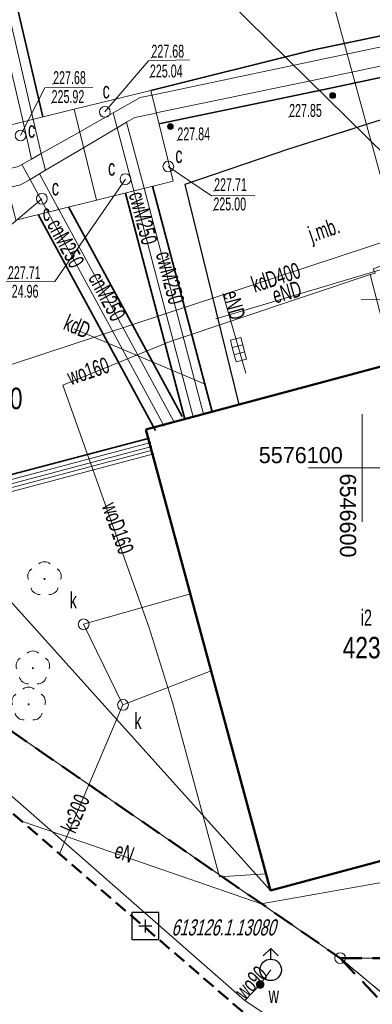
# Model space of a CAD drawing. Header units: metres. Extents: x 6546460 to 6547055, y 5576048 to 5576258.
# Tile 4 of 19: x 6546584 to 6546600, y 5576075 to 5576121. Entities that reach past the tile are written whole.
import ezdxf
from ezdxf.enums import TextEntityAlignment as Align

# ---------------------------------------------------------------- set-up
doc = ezdxf.new("R2010")
doc.units = ezdxf.units.M
doc.header["$MEASUREMENT"] = 0
for name, pattern in [('1.5_0.5', [2, 1.5, -0.5]), ('2', [0.9, 0.6, -0.3]), ('219-500', [0]), ('BKO', [1.5, 1, -0.5]), ('egug-500', [1, 0.5, -0.5])]:
    doc.linetypes.add(name, pattern=pattern)
doc.layers.get('0').update_dxf_attribs({"linetype": 'CONTINUOUS', "lineweight": 5})
for name, color, linetype in [('121-Punkt osnowy szczegółowej', 7, 'CONTINUOUS'), ('121-Punkt osnowy szczegółowej-Atr103', 7, 'CONTINUOUS'), ('202-punkt graniczny', 7, 'CONTINUOUS'), ('211-numer działki ewidencyjnej', 7, 'CONTINUOUS'), ('218-kontur użytku gruntowego', 7, 'CONTINUOUS'), ('219-działka ewidencyjna', 7, 'CONTINUOUS'), ('312-budynek ewidencyjny', 7, 'CONTINUOUS'), ('312-oznaczenie budynku ewidencyjnego', 7, 'CONTINUOUS'), ('312-oznaczenie budynku ewidencyjnego-Atr117', 7, 'CONTINUOUS'), ('drzewo liściaste', 7, 'CONTINUOUS'), ('hydrant', 7, 'CONTINUOUS'), ('jezdnia', 7, 'CONTINUOUS'), ('jezdnia-Atr17', 7, 'CONTINUOUS'), ('komora podziemna', 7, 'CONTINUOUS'), ('kratka ściekowa', 7, 'CONTINUOUS'), ('krawężnik', 7, 'CONTINUOUS'), ('obudowa ochronna przewodu', 7, 'CONTINUOUS'), ('przewód ciepłowniczy', 7, 'CONTINUOUS'), ('przewód ciepłowniczy-Atr1', 7, 'CONTINUOUS'), ('przewód elektroenergetyczny podziemny', 7, 'CONTINUOUS'), ('przewód elektroenergetyczny podziemny-Atr1', 7, 'CONTINUOUS'), ('przewód kanalizacyjny', 7, 'CONTINUOUS'), ('przewód kanalizacyjny-Atr1', 7, 'CONTINUOUS'), ('przewód wodociągowy', 7, 'CONTINUOUS'), ('przewód wodociągowy-Atr1', 7, 'CONTINUOUS'), ('właz do komory lub kanału - okrągły', 7, 'CONTINUOUS'), ('właz do komory lub kanału - okrągły-Atr17', 7, 'CONTINUOUS'), ('Zakres', 7, 'CONTINUOUS'), ('zasuwa lub zawór', 7, 'CONTINUOUS'), ('zasuwa lub zawór-Atr17', 7, 'CONTINUOUS')]:
    doc.layers.add(name, color=color, linetype=linetype)
for name, color, linetype, lineweight in [('LINIE_ZABUDOWY', 8, 'CONTINUOUS', 18), ('mpzp', 4, 'BKO', 50), ('wysok', 244, 'CONTINUOUS', 18)]:
    doc.layers.add(name, color=color, linetype=linetype, lineweight=lineweight)
doc.styles.get("Standard").update_dxf_attribs({"font": 'Working1250', "width": 0.75})

# ---------------------------------------------------------------- blocks, each defined once
blk = doc.blocks.new('202')
at = {"color": 0, "linetype": 'Continuous', "lineweight": 0}
blk.add_circle((0, 0), 0.25, dxfattribs=at)
blk = doc.blocks.new('US22')
at = {"color": 0, "linetype": 'Continuous', "lineweight": 13}
blk.add_circle((0, 0), 0.25, dxfattribs=at)
blk = doc.blocks.new('US05')
at = {"color": 0, "linetype": 'Continuous', "lineweight": 13}
for p, q in [((-0.525, -0.25), (-0.525, 0.25)), ((-0.525, 0.25), (-0.175, 0.25)), ((-0.175, -0.25), (-0.175, 0.25)), ((-0.175, 0.25), (0.175, 0.25)), ((0.175, -0.25), (0.175, 0.25)), ((0.175, 0.25), (0.525, 0.25)), ((0.525, -0.25), (0.525, 0.25)), ((-0.525, -0.25), (-0.175, -0.25)), ((-0.175, -0.25), (0.175, -0.25)), ((0.175, -0.25), (0.525, -0.25))]:
    blk.add_line(p, q, dxfattribs=at)
blk = doc.blocks.new('SUWH')
at = {"color": 0, "linetype": 'Continuous'}
for p in [(-0.354, 0.646), (0, 0.5), (0.354, 0.646)]:
    blk.add_line(p, (0, 1), dxfattribs=at)
blk.add_circle((0, 0), 0.5, dxfattribs=at)
blk = doc.blocks.new('US25')
at = {"linetype": 'Continuous', "lineweight": 0}
h = blk.add_hatch(color=0, dxfattribs=at)
edge = h.paths.add_edge_path()
edge.add_arc((0, 0), 0.2, 0, 360)
blk = doc.blocks.new('OP021')
at = {"linetype": 'Continuous', "lineweight": 13}
h = blk.add_hatch(color=0, dxfattribs=at)
edge = h.paths.add_edge_path()
edge.add_arc((0, 0), 0.05, 0, 360)
at = {"color": 0, "linetype": 'Continuous', "lineweight": 13}
for centre, start, end in [((-0.38, 0.124), 121.308, 202.548), ((0, 0.4), 49.272, 130.728), ((0.38, 0.124), 337.452, 58.692), ((-0.235, -0.324), 193.221, 274.871), ((0.235, -0.324), 265.129, 346.779)]:
    blk.add_arc(centre, 0.4, start, end, dxfattribs=at)
blk = doc.blocks.new('OSSP')
at = {"color": 0}
for p, q in [((-0.626, 0.625), (-0.626, -0.625)), ((-0.626, 0.625), (-0.626, -0.625)), ((0.624, 0.625), (-0.626, 0.625)), ((0.624, 0.625), (-0.626, 0.625)), ((0.624, -0.625), (0.624, 0.625)), ((0.624, -0.625), (0.624, 0.625)), ((0.3, 0), (-0.3, 0)), ((0.3, 0), (-0.3, 0)), ((0, -0.3), (0, 0.3)), ((0, -0.3), (0, 0.3)), ((-0.626, -0.625), (0.624, -0.625)), ((-0.626, -0.625), (0.624, -0.625))]:
    blk.add_line(p, q, dxfattribs=at)
blk = doc.blocks.new('pikieta')
at = {"color": 0}
blk.add_point((0, 0), dxfattribs=at)
blk = doc.blocks.new('OTRS')
at = {"linetype": 'Continuous', "lineweight": 13}
blk.add_hatch(color=0, dxfattribs=at).paths.add_polyline_path([(0, -0.091, 1), (0, 0.091, 1)])
at = {"color": 0, "linetype": 'Continuous', "lineweight": 13}
blk.add_circle((0, 0), 0.0906, dxfattribs=at)

msp = doc.modelspace()

# ---------------------------------------------------------------- linework, layer by layer
at = {"color": 0}
for p, q in [((6546600, 5576097.5), (6546600, 5576102.5)), ((6546597.5, 5576100), (6546602.5, 5576100))]:
    msp.add_line(p, q, dxfattribs=at)
at = {"layer": '218-kontur użytku gruntowego', "color": 3, "linetype": 'egug-500', "lineweight": 18, "flags": 128}
for points in [[(6546561.35, 5576103.17), (6546598.97, 5576077.21)], [(6546598.97, 5576077.21), (6546561.35, 5576103.17)], [(6546598.97, 5576077.21), (6546608.18, 5576077.17)], [(6546608.18, 5576077.17), (6546598.97, 5576077.21)], [(6546598.97, 5576077.21), (6546617.83, 5576061.48)], [(6546617.83, 5576061.48), (6546598.97, 5576077.21)]]:
    msp.add_lwpolyline(points, dxfattribs=at)
at = {"layer": '219-działka ewidencyjna', "color": 7, "linetype": '219-500', "lineweight": 18, "flags": 128}
for points in [[(6546561.35, 5576103.17), (6546598.97, 5576077.21)], [(6546598.97, 5576077.21), (6546617.83, 5576061.48)], [(6546598.97, 5576077.21), (6546608.18, 5576077.17)]]:
    msp.add_lwpolyline(points, dxfattribs=at)
at = {"layer": '312-budynek ewidencyjny', "color": 7, "linetype": 'Continuous', "lineweight": 50, "flags": 128}
for points in [[(6546589.94, 5576101.79), (6546604.45, 5576105.68)], [(6546595.73, 5576080.35), (6546589.94, 5576101.79)], [(6546610.19, 5576084.22), (6546595.73, 5576080.35)]]:
    msp.add_lwpolyline(points, dxfattribs=at)
at = {"layer": 'jezdnia', "color": 7, "linetype": '1.5_0.5', "lineweight": 18}
msp.add_lwpolyline([(6546604.25, 5576117.25), (6546596.57, 5576114.82), (6546591.75, 5576113.18), (6546594.26, 5576102.95), (6546601.73, 5576104.95)], dxfattribs=at)
at = {"layer": 'komora podziemna', "color": 7, "linetype": 'Continuous', "lineweight": 18, "flags": 128}
msp.add_lwpolyline([(6546586.6, 5576116.68), (6546590.16, 5576117.55), (6546591.2, 5576113.34), (6546587.64, 5576112.46)], dxfattribs=at)
msp.add_lwpolyline([(6546582.84, 5576115.75), (6546586.6, 5576116.68), (6546587.64, 5576112.46), (6546583.88, 5576111.53)], close=True, dxfattribs=at)
at = {"layer": 'krawężnik', "color": 7, "linetype": 'Continuous', "lineweight": 25}
msp.add_lwpolyline([(6546608.18, 5576121.78), (6546608.02, 5576120.54), (6546607.72, 5576119.86), (6546607.31, 5576119.06), (6546606.81, 5576118.47), (6546606.61, 5576118.26), (6546606.03, 5576117.83), (6546604.25, 5576117.25), (6546596.57, 5576114.82), (6546591.75, 5576113.18), (6546594.26, 5576102.95)], dxfattribs=at)
at = {"layer": 'LINIE_ZABUDOWY', "linetype": 'Continuous', "lineweight": 35, "flags": 128}
msp.add_lwpolyline([(6546558.667, 5576121.574), (6546595.73, 5576080.35), (6546610.19, 5576084.22), (6546611.759, 5576084.64), (6546621.003, 5576093.316), (6546618.78, 5576097.126), (6546581.632, 5576133.639), (6546572.954, 5576131.946), (6546558.667, 5576121.574)], dxfattribs=at)
at = {"layer": 'mpzp', "linetype": 'BKO', "lineweight": 50}
for points in [[(6546598.97, 5576077.21), (6546608.18, 5576077.17), (6546615.76, 5576080.19), (6546628.21, 5576091.73), (6546621.86, 5576106.04), (6546617.29, 5576111.6), (6546599.01, 5576129.36), (6546596.46, 5576127.52), (6546587.6, 5576136.1), (6546587.348, 5576136.346)], [(6546548.931, 5576116.876), (6546561.35, 5576103.17), (6546598.97, 5576077.21), (6546615.766, 5576059.476)]]:
    msp.add_lwpolyline(points, dxfattribs=at)
at = {"layer": 'obudowa ochronna przewodu', "color": 7, "linetype": 'Continuous', "lineweight": 35, "flags": 128}
for points in [[(6546585.14, 5576116.32), (6546583.28, 5576124.31), (6546594.6, 5576126.91), (6546613.04, 5576131.11), (6546611.48, 5576136.96)], [(6546590.16, 5576117.55), (6546597.75, 5576119.45), (6546608.87, 5576121.79), (6546612.27, 5576114.55), (6546619.92, 5576098.78), (6546626.89, 5576084.35)], [(6546590.11, 5576101.39), (6546579.14, 5576098.5), (6546576.95, 5576097.92), (6546576.55, 5576099.36), (6546573.01, 5576111.85), (6546570.71, 5576120.55)], [(6546590.54, 5576116), (6546598.15, 5576117.59), (6546607.79, 5576119.63), (6546610.55, 5576113.73), (6546618.2, 5576097.96), (6546625.18, 5576083.52)], [(6546590.24, 5576113.1), (6546593.01, 5576102.61)], [(6546588.98, 5576112.79), (6546588.98, 5576112.78), (6546591.75, 5576102.27)], [(6546591.62, 5576102.4), (6546586.33, 5576112.14)], [(6546590.38, 5576101.74), (6546585, 5576111.64), (6546584.92, 5576111.79)]]:
    msp.add_lwpolyline(points, dxfattribs=at)
at = {"layer": 'przewód ciepłowniczy', "color": 212, "linetype": 'Continuous', "lineweight": 18, "flags": 128}
for points in [[(6546584.7, 5576116.21), (6546582.74, 5576124.64), (6546594.5, 5576127.35), (6546612.49, 5576131.44), (6546611.05, 5576136.84)], [(6546584.22, 5576116.09), (6546582.14, 5576125.02), (6546594.38, 5576127.83), (6546611.87, 5576131.82), (6546610.56, 5576136.71)], [(6546590.21, 5576117.33), (6546590.23, 5576117.34), (6546597.86, 5576118.94), (6546608.57, 5576121.2), (6546611.79, 5576114.32), (6546619.44, 5576098.56), (6546626.42, 5576084.12)], [(6546590.3, 5576100.66), (6546579.37, 5576097.76), (6546576.46, 5576096.99), (6546575.79, 5576099.3), (6546572.26, 5576111.63), (6546569.98, 5576120.45), (6546569.97, 5576120.51)], [(6546590.25, 5576100.83), (6546579.32, 5576097.93), (6546576.58, 5576097.21), (6546575.96, 5576099.35), (6546572.43, 5576111.67), (6546570.15, 5576120.5), (6546570.14, 5576120.52)], [(6546590.21, 5576101), (6546579.28, 5576098.1), (6546576.7, 5576097.42), (6546576.13, 5576099.4), (6546572.6, 5576111.72), (6546570.32, 5576120.53)], [(6546590.16, 5576101.19), (6546579.23, 5576098.29), (6546576.83, 5576097.66), (6546576.32, 5576099.45), (6546572.79, 5576111.77), (6546570.52, 5576120.54)], [(6546590.42, 5576116.51), (6546598.04, 5576118.1), (6546608.09, 5576120.22), (6546611.03, 5576113.96), (6546618.68, 5576098.18), (6546625.65, 5576083.75)], [(6546586.86, 5576115.63), (6546588.41, 5576116.51), (6546589.67, 5576117.22), (6546590.21, 5576117.33)], [(6546587.04, 5576114.89), (6546588.6, 5576115.81), (6546589.04, 5576116.08), (6546589.42, 5576116.3), (6546590.41, 5576116.5), (6546590.42, 5576116.51)], [(6546588.41, 5576116.51), (6546588.6, 5576115.81), (6546589.37, 5576112.89)], [(6546584.62, 5576114.36), (6546584.22, 5576116.09)], [(6546585.26, 5576113.84), (6546585.07, 5576114.62), (6546584.7, 5576116.21)], [(6546589.04, 5576116.08), (6546589.85, 5576113.01)], [(6546583.31, 5576113.85), (6546583.32, 5576113.86), (6546583.97, 5576114), (6546584.17, 5576114.11), (6546584.62, 5576114.36), (6546585.07, 5576114.62), (6546586.86, 5576115.63)], [(6546583.51, 5576113.03), (6546584.1, 5576113.16), (6546584.55, 5576113.42), (6546584.98, 5576113.67), (6546585.26, 5576113.84), (6546587.04, 5576114.89)], [(6546585.37, 5576111.9), (6546584.55, 5576113.42), (6546584.17, 5576114.11)], [(6546585.88, 5576112.02), (6546585.84, 5576112.09), (6546584.98, 5576113.67)], [(6546589.37, 5576112.89), (6546592.14, 5576102.38)], [(6546589.85, 5576113.01), (6546592.62, 5576102.5)], [(6546590.78, 5576101.95), (6546585.4, 5576111.85), (6546585.37, 5576111.9)], [(6546591.22, 5576102.19), (6546585.88, 5576112.02)]]:
    msp.add_lwpolyline(points, dxfattribs=at)
at = {"layer": 'przewód elektroenergetyczny podziemny', "color": 1, "linetype": 'Continuous', "lineweight": 18}
for points in [[(6546594.425, 5576136.662), (6546596.99, 5576127.7), (6546602.44, 5576107.76), (6546602.91, 5576107.22), (6546603.8, 5576107.1), (6546605.28, 5576106.79), (6546604.82, 5576104.32)], [(6546584.153, 5576083.574), (6546586.5, 5576082.77), (6546595.29, 5576079.73), (6546616.38, 5576083.47), (6546611.21, 5576103.35), (6546605.47, 5576101.85)]]:
    msp.add_lwpolyline(points, dxfattribs=at)
at = {"layer": 'przewód elektroenergetyczny podziemny', "color": 1, "linetype": 'Continuous', "lineweight": 18, "flags": 128}
for points in [[(6546593.18, 5576106.94), (6546605.51, 5576110.61)], [(6546593.51, 5576108.12), (6546594.58, 5576104.41)], [(6546602.57, 5576107.6), (6546601.45, 5576107.84), (6546599.94, 5576107.82)]]:
    msp.add_lwpolyline(points, dxfattribs=at)
at = {"layer": 'przewód kanalizacyjny', "color": 34, "linetype": 'Continuous', "lineweight": 18}
for points in [[(6546627.956, 5576119.167), (6546624.61, 5576118.28), (6546624.23, 5576118.17), (6546623.85, 5576118.05), (6546578.21, 5576103.01), (6546577.83, 5576102.88), (6546577.55, 5576102.6), (6546570.365, 5576095.458)], [(6546585.91, 5576082.06), (6546588.87, 5576088.98)]]:
    msp.add_lwpolyline(points, dxfattribs=at)
at = {"layer": 'przewód kanalizacyjny', "color": 34, "linetype": 'Continuous', "lineweight": 18, "flags": 128}
for points in [[(6546586.6, 5576106.47), (6546592.72, 5576103.88)], [(6546587.04, 5576092.73), (6546592.01, 5576094.14)], [(6546588.87, 5576088.98), (6546587.04, 5576092.73)], [(6546588.87, 5576088.98), (6546592.97, 5576090.57)]]:
    msp.add_lwpolyline(points, dxfattribs=at)
at = {"layer": 'przewód wodociągowy', "color": 5, "linetype": 'Continuous', "lineweight": 18}
msp.add_lwpolyline([(6546548.817, 5576117.842), (6546552.86, 5576112.86), (6546569, 5576097.6), (6546594.54, 5576075.24), (6546597.95, 5576072.96), (6546598.06, 5576071.96), (6546597.978, 5576071.659)], dxfattribs=at)
at = {"layer": 'przewód wodociągowy', "color": 5, "linetype": 'Continuous', "lineweight": 18, "flags": 128}
for points in [[(6546606.62, 5576112.62), (6546607.01, 5576111.53), (6546600.51, 5576109.26), (6546600.6, 5576109.06), (6546600.37, 5576108.99)], [(6546600.37, 5576108.99), (6546591.07, 5576105.88), (6546586.08, 5576103.85)], [(6546600.37, 5576108.99), (6546601.43, 5576104.87)], [(6546595.52, 5576081.13), (6546593.36, 5576080.98), (6546591.17, 5576089.09), (6546590.09, 5576092.56), (6546586.08, 5576103.85)], [(6546594.54, 5576075.24), (6546595.25, 5576075.98), (6546595.74, 5576076.66)]]:
    msp.add_lwpolyline(points, dxfattribs=at)
at = {"layer": 'wysok', "linetype": 'Continuous', "lineweight": 18}
for p, q in [((6546590.053, 5576118.927, -0.019), (6546591.966, 5576118.976)), ((6546590.053, 5576118.927), (6546588.03, 5576116.557, 227.678)), ((6546585.238, 5576117.683), (6546584.107, 5576115.46, 227.679)), ((6546585.238, 5576117.683), (6546587.466, 5576117.71)), ((6546592.985, 5576112.661), (6546590.977, 5576114.019, 227.707)), ((6546585.696, 5576108.67), (6546588.983, 5576113.431, 227.709)), ((6546592.985, 5576112.661, -0.008), (6546595.003, 5576112.672)), ((6546582.582, 5576110.399), (6546585.101, 5576112.518, 227.764)), ((6546583.39, 5576108.661), (6546585.696, 5576108.67))]:
    msp.add_line(p, q, dxfattribs=at)
at = {"layer": 'Zakres', "color": 40, "linetype": '2', "lineweight": 50, "flags": 128}
msp.add_lwpolyline([(6546911.95, 5576210.76), (6546911.79, 5576210.74), (6546877.41, 5576209.15), (6546876.1, 5576209.01), (6546874.37, 5576208.54), (6546874.1, 5576208.44), (6546817.07, 5576185.89), (6546815.71, 5576185.23), (6546814.24, 5576184.2), (6546812.97, 5576182.93), (6546811.94, 5576181.46), (6546811.51, 5576180.65), (6546808.53, 5576174.25), (6546808.38, 5576174.18), (6546736.77, 5576152.25), (6546736.26, 5576152.08), (6546735.57, 5576151.8), (6546634.83, 5576106.65), (6546620.86, 5576132.09), (6546620.75, 5576132.28), (6546619.72, 5576133.75), (6546618.45, 5576135.02), (6546616.98, 5576136.05), (6546615.35, 5576136.81), (6546613.62, 5576137.28), (6546611.83, 5576137.43), (6546611.37, 5576137.42), (6546565.96, 5576135.39), (6546564.64, 5576135.24), (6546562.9, 5576134.78), (6546561.28, 5576134.02), (6546559.76, 5576132.95), (6546552.37, 5576126.67), (6546551.14, 5576125.44), (6546550.11, 5576123.97), (6546549.35, 5576122.34), (6546548.89, 5576120.61), (6546548.73, 5576118.82), (6546548.89, 5576117.03), (6546549.35, 5576115.3), (6546550.11, 5576113.67), (6546551.14, 5576112.2), (6546552.31, 5576111.02), (6546609.23, 5576061.96), (6546609.33, 5576061.87), (6546610.8, 5576060.84), (6546612.43, 5576060.09), (6546614.16, 5576059.62), (6546615.95, 5576059.46), (6546617.74, 5576059.62), (6546619.47, 5576060.09), (6546621.1, 5576060.84), (6546621.53, 5576061.11), (6546667.52, 5576090.76), (6546667.93, 5576090.95), (6546793.15, 5576125.15), (6546793.32, 5576125.2), (6546793.42, 5576125.22), (6546848.17, 5576141.79), (6546848.71, 5576141.97), (6546849.33, 5576142.21), (6546992.38, 5576205.01), (6546993.39, 5576205.52), (6546994.87, 5576206.55), (6546996.14, 5576207.82), (6546997.16, 5576209.29), (6546997.92, 5576210.92), (6546998.39, 5576212.65), (6546998.54, 5576214.44), (6546998.39, 5576216.23), (6546998.13, 5576217.33), (6546993.61, 5576232.86), (6546993.4, 5576233.5), (6546992.64, 5576235.12), (6546991.61, 5576236.59), (6546990.34, 5576237.86), (6546988.87, 5576238.89), (6546987.24, 5576239.65), (6546985.51, 5576240.12), (6546983.72, 5576240.27), (6546981.93, 5576240.12), (6546980.2, 5576239.65), (6546979.69, 5576239.45), (6546912.28, 5576210.85)], close=True, dxfattribs=at)
at = {"layer": 'Zakres', "color": 7, "linetype": '2', "lineweight": 25, "flags": 128}
msp.add_lwpolyline([(6546911.95, 5576210.76), (6546911.79, 5576210.74), (6546877.41, 5576209.15), (6546876.1, 5576209.01), (6546874.37, 5576208.54), (6546874.1, 5576208.44), (6546817.07, 5576185.89), (6546815.71, 5576185.23), (6546814.24, 5576184.2), (6546812.97, 5576182.93), (6546811.94, 5576181.46), (6546811.51, 5576180.65), (6546808.53, 5576174.25), (6546808.38, 5576174.18), (6546736.77, 5576152.25), (6546736.26, 5576152.08), (6546735.57, 5576151.8), (6546634.83, 5576106.65), (6546620.86, 5576132.09), (6546620.75, 5576132.28), (6546619.72, 5576133.75), (6546618.45, 5576135.02), (6546616.98, 5576136.05), (6546615.35, 5576136.81), (6546613.62, 5576137.28), (6546611.83, 5576137.43), (6546611.37, 5576137.42), (6546565.96, 5576135.39), (6546564.64, 5576135.24), (6546562.9, 5576134.78), (6546561.28, 5576134.02), (6546559.76, 5576132.95), (6546552.37, 5576126.67), (6546551.14, 5576125.44), (6546550.11, 5576123.97), (6546549.35, 5576122.34), (6546548.89, 5576120.61), (6546548.73, 5576118.82), (6546548.89, 5576117.03), (6546549.35, 5576115.3), (6546550.11, 5576113.67), (6546551.14, 5576112.2), (6546552.31, 5576111.02), (6546609.23, 5576061.96), (6546609.33, 5576061.87), (6546610.8, 5576060.84), (6546612.43, 5576060.09), (6546614.16, 5576059.62), (6546615.95, 5576059.46), (6546617.74, 5576059.62), (6546619.47, 5576060.09), (6546621.1, 5576060.84), (6546621.53, 5576061.11), (6546667.52, 5576090.76), (6546667.93, 5576090.95), (6546793.15, 5576125.15), (6546793.32, 5576125.2), (6546793.42, 5576125.22), (6546848.17, 5576141.79), (6546848.71, 5576141.97), (6546849.33, 5576142.21), (6546992.38, 5576205.01), (6546993.39, 5576205.52), (6546994.87, 5576206.55), (6546996.14, 5576207.82), (6546997.16, 5576209.29), (6546997.92, 5576210.92), (6546998.39, 5576212.65), (6546998.54, 5576214.44), (6546998.39, 5576216.23), (6546998.13, 5576217.33), (6546993.61, 5576232.86), (6546993.4, 5576233.5), (6546992.64, 5576235.12), (6546991.61, 5576236.59), (6546990.34, 5576237.86), (6546988.87, 5576238.89), (6546987.24, 5576239.65), (6546985.51, 5576240.12), (6546983.72, 5576240.27), (6546981.93, 5576240.12), (6546980.2, 5576239.65), (6546979.69, 5576239.45), (6546912.28, 5576210.85)], close=True, dxfattribs=at)

# ---------------------------------------------------------------- block references
at = {"layer": '121-Punkt osnowy szczegółowej', "color": 7, "linetype": 'Continuous', "lineweight": 18}
msp.add_blockref('OSSP', (6546589.91, 5576078.7), dxfattribs=at)
msp.add_blockref('OSSP', (6546589.91, 5576078.7), dxfattribs=at)
at = {"layer": '202-punkt graniczny', "color": 7, "linetype": 'Continuous', "lineweight": 18}
msp.add_blockref('202', (6546598.97, 5576077.21), dxfattribs=at)
at = {"layer": 'drzewo liściaste', "color": 94, "linetype": 'Continuous', "lineweight": 18}
for p in [(6546585.22, 5576094.84), (6546584.68, 5576090.69), (6546584.48, 5576089.01)]:
    msp.add_blockref('OP021', p, dxfattribs=at)
at = {"layer": 'hydrant', "color": 5, "linetype": 'Continuous', "lineweight": 18}
msp.add_blockref('SUWH', (6546595.74, 5576076.66), dxfattribs=at)
at = {"layer": 'kratka ściekowa', "color": 34, "linetype": 'Continuous', "lineweight": 18, "rotation": 284.475}
msp.add_blockref('US05', (6546594.24, 5576105.5), dxfattribs=at)
at = {"layer": 'wysok', "color": 244, "linetype": 'Continuous'}
ref = msp.add_blockref('pikieta', (6546590.192, 5576119.08, 227.68), dxfattribs=dict(at, xscale=1.5, yscale=1.5, zscale=1.5))
ref.add_attrib('H', '227.68', (6546590.192, 5576119.08, 227.68), dxfattribs={"layer": '0', "height": 0.6, "width": 0.62})
ref = msp.add_blockref('pikieta', (6546590.122, 5576118.158, 227.68), dxfattribs=dict(at, xscale=1.5, yscale=1.5, zscale=1.5))
ref.add_attrib('H', '225.04', (6546590.122, 5576118.158, 227.68), dxfattribs={"layer": '0', "height": 0.6, "width": 0.62})
ref = msp.add_blockref('pikieta', (6546585.621, 5576117.85, 227.68), dxfattribs=dict(at, xscale=1.5, yscale=1.5, zscale=1.5))
ref.add_attrib('H', '227.68', (6546585.621, 5576117.85, 227.68), dxfattribs={"layer": '0', "height": 0.6, "width": 0.62})
ref = msp.add_blockref('pikieta', (6546585.55, 5576116.968, 227.68), dxfattribs=dict(at, xscale=1.5, yscale=1.5, zscale=1.5))
ref.add_attrib('H', '225.92', (6546585.55, 5576116.968, 227.68), dxfattribs={"layer": '0', "height": 0.6, "width": 0.62})
at = {"layer": 'wysok', "linetype": 'Continuous', "xscale": 1.5, "yscale": 1.5, "zscale": 1.5}
for p in [(6546598.62, 5576117.314, 227.85), (6546591.073, 5576115.875, 227.84)]:
    msp.add_blockref('OTRS', p, dxfattribs=at)
at = {"layer": 'wysok', "color": 244, "linetype": 'Continuous'}
ref = msp.add_blockref('pikieta', (6546596.596, 5576116.324, 227.85), dxfattribs=dict(at, xscale=1.5, yscale=1.5, zscale=1.5))
ref.add_attrib('H', '227.85', (6546596.596, 5576116.324, 227.85), dxfattribs={"layer": '0', "height": 0.6, "width": 0.62})
ref = msp.add_blockref('pikieta', (6546591.399, 5576115.233, 227.84), dxfattribs=dict(at, xscale=1.5, yscale=1.5, zscale=1.5))
ref.add_attrib('H', '227.84', (6546591.399, 5576115.233, 227.84), dxfattribs={"layer": '0', "height": 0.6, "width": 0.62})
ref = msp.add_blockref('pikieta', (6546593.107, 5576112.872, 227.71), dxfattribs=dict(at, xscale=1.5, yscale=1.5, zscale=1.5))
ref.add_attrib('H', '227.71', (6546593.107, 5576112.872, 227.71), dxfattribs={"layer": '0', "height": 0.6, "width": 0.62})
ref = msp.add_blockref('pikieta', (6546593.074, 5576111.974, 227.68), dxfattribs=dict(at, xscale=1.5, yscale=1.5, zscale=1.5))
ref.add_attrib('H', '225.00', (6546593.074, 5576111.974, 227.68), dxfattribs={"layer": '0', "height": 0.6, "width": 0.62})
ref = msp.add_blockref('pikieta', (6546583.52, 5576108.782, 227.71), dxfattribs=dict(at, xscale=1.5, yscale=1.5, zscale=1.5))
ref.add_attrib('H', '227.71', (6546583.52, 5576108.782, 227.71), dxfattribs={"layer": '0', "height": 0.6, "width": 0.62})
ref = msp.add_blockref('pikieta', (6546583.419, 5576107.915, 227.76), dxfattribs=dict(at, xscale=1.5, yscale=1.5, zscale=1.5))
ref.add_attrib('H', '224.96', (6546583.419, 5576107.915, 227.76), dxfattribs={"layer": '0', "height": 0.6, "width": 0.62})
at = {"layer": 'właz do komory lub kanału - okrągły', "color": 7, "linetype": 'Continuous', "lineweight": 18}
for p in [(6546588.03, 5576116.557, 227.678), (6546584.107, 5576115.46, 227.679), (6546590.977, 5576114.019, 227.707), (6546588.983, 5576113.431, 227.709), (6546585.101, 5576112.518, 227.764), (6546587.04, 5576092.73), (6546588.87, 5576088.98)]:
    msp.add_blockref('US22', p, dxfattribs=at)
at = {"layer": 'zasuwa lub zawór', "color": 5, "linetype": 'Continuous', "lineweight": 18, "rotation": 51.582}
msp.add_blockref('US25', (6546595.25, 5576075.98), dxfattribs=at)

# ---------------------------------------------------------------- texts
at = {"color": 7, "linetype": 'Continuous', "lineweight": 18}
msp.add_text('5576100', height=0.75, dxfattribs=at).set_placement((6546595.185, 5576100.223))
msp.add_text('6546600', height=0.75, rotation=270, dxfattribs=at).set_placement((6546598.96, 5576099.741))
at = {"layer": '121-Punkt osnowy szczegółowej-Atr103', "color": 7, "oblique": 15, "width": 0.667}
msp.add_text('613126.1.13080', height=0.75, dxfattribs=at).set_placement((6546591.122, 5576078.035), align=Align.BOTTOM_LEFT)
at = {"layer": '211-numer działki ewidencyjnej', "color": 7, "linetype": 'Continuous', "lineweight": 18, "width": 0.79}
msp.add_text('170', height=1, dxfattribs=at).set_placement((6546582.435, 5576102.733))
at = {"layer": '312-oznaczenie budynku ewidencyjnego', "color": 7, "linetype": 'Continuous', "lineweight": 18, "width": 0.79}
msp.add_text('423', height=1, dxfattribs=at).set_placement((6546599.087, 5576091.146))
at = {"layer": '312-oznaczenie budynku ewidencyjnego-Atr117', "color": 7, "width": 0.667}
msp.add_text('i2', height=0.75, dxfattribs=at).set_placement((6546600.19, 5576093.04), align=Align.MIDDLE_CENTER)
at = {"layer": 'jezdnia-Atr17', "color": 7, "width": 0.667}
msp.add_text('j.mb.', height=0.75, rotation=18.791, dxfattribs=at).set_placement((6546597.65, 5576110.48))
at = {"layer": 'przewód ciepłowniczy-Atr1', "color": 212, "width": 0.667}
for s, rotation, p in [('cwM250', -75.235, (6546589.13, 5576112.727)), ('cnM250', -61.479, (6546585.312, 5576111.313)), ('cwM250', 284.765, (6546590.384, 5576109.955)), ('cnM250', -61.488, (6546587.231, 5576108.84))]:
    msp.add_text(s, height=0.75, rotation=rotation, dxfattribs=at).set_placement(p)
at = {"layer": 'przewód elektroenergetyczny podziemny-Atr1', "color": 1, "width": 0.667}
for s, rotation, p in [('eND', 15.83, (6546595.949, 5576107.639)), ('eND', 285.363, (6546593.51, 5576108.12)), ('eN', 340.326, (6546588.408, 5576081.913))]:
    msp.add_text(s, height=0.75, rotation=rotation, dxfattribs=at).set_placement(p)
at = {"layer": 'przewód kanalizacyjny-Atr1', "color": 34, "width": 0.667}
for s, rotation, p in [('kdD400', 18.238, (6546594.88, 5576108.5)), ('kdD', -22.938, (6546586.193, 5576106.808))]:
    msp.add_text(s, height=0.75, rotation=rotation, dxfattribs=at).set_placement(p, align=Align.MIDDLE_LEFT)
msp.add_text('ks200', height=0.75, rotation=66.84, dxfattribs=at).set_placement((6546586.647, 5576082.966))
at = {"layer": 'przewód wodociągowy-Atr1', "color": 5, "width": 0.667}
for s, rotation, p in [('wo160', 18.49, (6546586.437, 5576103.841)), ('woD160', -70.446, (6546587.874, 5576098.233)), ('wo90', 46.185, (6546594.54, 5576075.24))]:
    msp.add_text(s, height=0.75, rotation=rotation, dxfattribs=at).set_placement(p)
at = {"layer": 'właz do komory lub kanału - okrągły-Atr17', "color": 7, "width": 0.667}
for s, p in [('c', (6546587.921, 5576117.185)), ('c', (6546584.451, 5576115.356)), ('c', (6546591.303, 5576114.181)), ('c', (6546588.176, 5576113.593)), ('c', (6546585.559, 5576112.673)), ('c', (6546585.14, 5576111.49)), ('k', (6546586.39, 5576093.47)), ('k', (6546589.4, 5576087.86))]:
    msp.add_text(s, height=0.75, dxfattribs=at).set_placement(p)
at = {"layer": 'zasuwa lub zawór-Atr17', "color": 5, "width": 0.667}
msp.add_text('w', height=0.75, dxfattribs=at).set_placement((6546595.642, 5576075.122))

doc.saveas('drawing.dxf')
